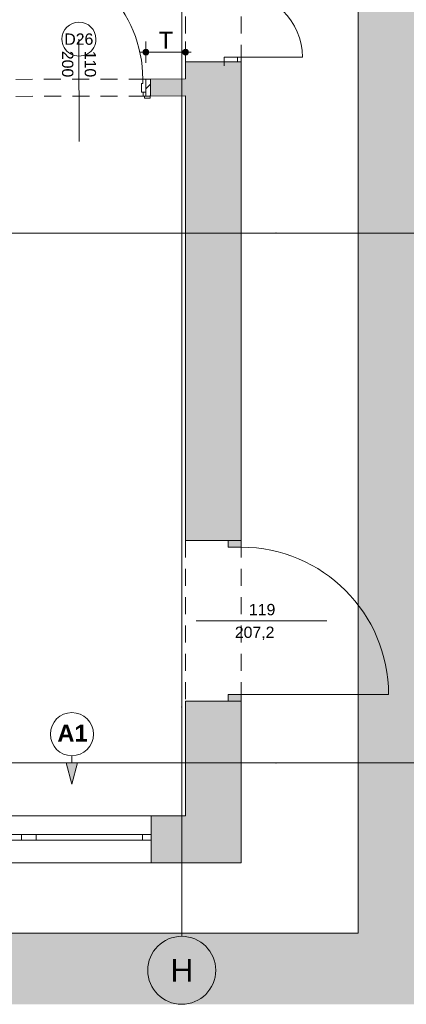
# Paper-space layout 'A-45 WYKOŃCZENIA ŚCIAN - PIĘTRO 0' of a CAD drawing. Header units: millimetres. Extents: x 0 to 500, y 0 to 400.
# Tile 13 of 15: x 412 to 446, y 99 to 186. Entities that reach past the tile are written whole.
import ezdxf
from ezdxf.xclip import XClip

# ---------------------------------------------------------------- set-up
doc = ezdxf.new("R2010")
doc.units = ezdxf.units.MM
doc.header["$MEASUREMENT"] = 0
doc.header["$XCLIPFRAME"] = 0
for name, pattern in [('DASHDOTX2', [1000, 500, -250, 0, -250]), ('Przer. długie kreski', [2.5, 1.5, -1]), ('PRZERYWANA_DU_A', [550, 350.0000000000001, -199.9999999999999])]:
    doc.linetypes.add(name, pattern=pattern)
for name, color, linetype, lineweight in [('0_Nr_pióra__2', 8, 'Continuous', 13), ('A__OKŁADZINY ŚCIAN_Nr_pióra__1', 7, 'Continuous', 20), ('A_ściany proj_Nr_pióra__1', 7, 'Continuous', 20), ('A_ściany_Nr_pióra__1', 7, 'Continuous', 20), ('Drzwi Archicad_Nr_pióra__1', 7, 'Continuous', 20), ('Drzwi Archicad_Nr_pióra__3', 252, 'Continuous', 13), ('Okna Archicada_Nr_pióra__3', 252, 'Continuous', 13), ('Znaczniki drzwi Archicada_Nr_pióra__3', 252, 'Continuous', 13)]:
    doc.layers.add(name, color=color, linetype=linetype, lineweight=lineweight)
for name, color, linetype in [('A__OKŁADZINY ŚCIAN', 7, 'Continuous'), ('A_podrys', 7, 'Continuous'), ('A_ściany', 7, 'Continuous'), ('A_ściany proj', 7, 'Continuous'), ('Drzwi Archicad', 7, 'Continuous')]:
    doc.layers.add(name, color=color, linetype=linetype)
for name, color, linetype, lineweight, true_color in [('A__OKŁADZINY ŚCIAN_Nr_pióra__7', 7, 'Continuous', 18, 0x171717), ('A_osie_Nr_pióra__16', 7, 'Continuous', 5, 0x0f0f0f), ('A_osie_Nr_pióra__76', 7, 'Continuous', 5, 0x2d2d2d), ('A_ściany_Nr_pióra__10', 7, 'Continuous', 13, 0x4b4b4b)]:
    doc.layers.add(name, color=color, linetype=linetype, lineweight=lineweight, true_color=true_color)
doc.styles.add('STYL_AUTOMATYCZNY_1', font='arial.ttf')
doc.styles.add('STYL_AUTOMATYCZNY_3', font='arial.ttf')
doc.styles.add('STYL_AUTOMATYCZNY_4', font='arial.ttf')
doc.styles.add('STYL_AUTOMATYCZNY_5', font='arial.ttf')

# ---------------------------------------------------------------- blocks, each defined once
blk = doc.blocks.new('Rysunek_2_2', base_point=(-1678.989377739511, -204.0282816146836))
at = {"linetype": 'Continuous', "lineweight": 0, "true_color": 0x484848}
blk.add_hatch(color=251, dxfattribs=at).paths.add_polyline_path([(460.8757351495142, 383.8565521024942), (345.8105232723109, 383.8565521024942), (345.8105232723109, 268.85654907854), (441.8757307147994, 268.85654907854), (441.8757307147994, 105.0465488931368), (345.8105232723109, 105.0465488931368), (345.8105232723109, 98.7556133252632), (460.8757351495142, 98.7556133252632)])
at = {"layer": 'A__OKŁADZINY ŚCIAN', "linetype": 'Continuous', "lineweight": 0, "true_color": 0x171717}
for points in [[(422.8955832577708, 182.7849451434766), (422.9146133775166, 182.6892742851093), (422.968806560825, 182.6081684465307), (423.0499123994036, 182.5539752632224), (423.1455832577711, 182.5349451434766), (423.2412541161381, 182.5539752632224), (423.3223599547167, 182.6081684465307), (423.3765531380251, 182.6892742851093), (423.3955832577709, 182.7849451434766), (423.3765531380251, 182.880616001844), (423.3223599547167, 182.9617218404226), (423.2412541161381, 183.0159150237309), (423.1455832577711, 183.0349451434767), (423.0499123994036, 183.0159150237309), (422.968806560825, 182.9617218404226), (422.9146133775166, 182.880616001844)], [(426.3955824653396, 182.7849451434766), (426.4146125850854, 182.6892742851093), (426.4688057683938, 182.6081684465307), (426.5499116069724, 182.5539752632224), (426.6455824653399, 182.5349451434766), (426.7412533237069, 182.5539752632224), (426.8223591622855, 182.6081684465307), (426.876552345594, 182.6892742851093), (426.8955824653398, 182.7849451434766), (426.876552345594, 182.880616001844), (426.8223591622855, 182.9617218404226), (426.7412533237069, 183.0159150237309), (426.6455824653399, 183.0349451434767), (426.5499116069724, 183.0159150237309), (426.4688057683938, 182.9617218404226), (426.4146125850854, 182.880616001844)]]:
    blk.add_hatch(color=250, dxfattribs=at).paths.add_polyline_path(points)
at = {"layer": 'A__OKŁADZINY ŚCIAN', "linetype": 'Continuous', "lineweight": 0, "true_color": 0x000000}
blk.add_hatch(color=18, dxfattribs=at).paths.add_polyline_path([(416.6097999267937, 118.1964005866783), (417.1097999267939, 120.0624255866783), (416.109799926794, 120.0624255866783)])
at = {"layer": 'A_ściany', "linetype": 'Continuous', "lineweight": 0, "true_color": 0x000000}
for points in [[(430.0657317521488, 181.9465524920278), (426.6455824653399, 181.9465524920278), (426.6455824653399, 139.6965530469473), (431.5657314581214, 139.6965530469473), (431.5657314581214, 181.9465524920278)], [(423.5488076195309, 178.9150497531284), (426.6455824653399, 178.9217084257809), (426.6455824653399, 180.4217118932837), (423.5455823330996, 180.4150462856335)], [(426.6455824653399, 111.2365524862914), (431.5657314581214, 111.2365524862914), (431.5657314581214, 125.4965521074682), (426.6455824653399, 125.4965521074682)], [(423.6040980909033, 111.2365524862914), (426.6455824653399, 111.2365524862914), (426.6455824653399, 115.3965523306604), (423.6040980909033, 115.3965523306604)]]:
    blk.add_hatch(color=18, dxfattribs=at).paths.add_polyline_path(points)
at = {"layer": 'A_ściany proj', "linetype": 'Continuous', "lineweight": 0, "true_color": 0x000000}
h = blk.add_hatch(dxfattribs=at)
h.set_pattern_fill('bloczki_ceramiczne_0002', color=18, style=0, pattern_type=2)
h.set_pattern_definition([(45, (-1678.989377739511, -204.0282816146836), (-0.4949747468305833, 0.4949747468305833), [])])
h.paths.add_polyline_path([(423.1488085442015, 178.9141896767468), (423.5488076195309, 178.9150497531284), (423.5455823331, 180.4150462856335), (423.1455832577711, 180.4141862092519)])
at = {"layer": 'Drzwi Archicad', "linetype": 'Continuous', "lineweight": 0, "true_color": 0xfdfdfd}
for points in [[(430.4157314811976, 139.696552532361), (430.4157314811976, 139.096552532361), (431.5657314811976, 139.096552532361), (431.5657314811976, 139.696552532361)], [(431.5657314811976, 125.496552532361), (431.5657314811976, 126.096552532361), (430.4157314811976, 126.096552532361), (430.4157314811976, 125.496552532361)]]:
    blk.add_hatch(color=7, dxfattribs=at).paths.add_polyline_path(points)
at = {"layer": '0_Nr_pióra__2', "color": 8, "linetype": 'PRZERYWANA_DU_A', "lineweight": 13, "flags": 128}
blk.add_lwpolyline([(345.8105210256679, 105.0465524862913), (441.875731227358, 105.0465524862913), (441.875731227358, 268.8565524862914), (345.8105210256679, 268.8565524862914)], dxfattribs=at)
at = {"layer": 'A__OKŁADZINY ŚCIAN_Nr_pióra__1', "color": 7, "linetype": 'Continuous', "lineweight": 20}
for p, q in [((416.109798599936, 120.0624236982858), (417.1097981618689, 120.0624236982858)), ((416.6097983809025, 118.1964001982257), (416.109798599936, 120.0624236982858)), ((416.6097983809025, 120.696399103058), (416.6097983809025, 120.0624236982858)), ((416.6097983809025, 118.1964001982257), (417.1097981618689, 120.0624236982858))]:
    blk.add_line(p, q, dxfattribs=at)
blk.add_circle((416.6097999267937, 122.5992291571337), 1.902828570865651, dxfattribs=at)
at = {"layer": 'A__OKŁADZINY ŚCIAN_Nr_pióra__7', "color": 250, "linetype": 'Continuous', "lineweight": 18, "true_color": 0x171717}
for p, q in [((423.1455835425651, 183.0349433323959), (423.1455835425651, 183.7224435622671)), ((426.6455820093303, 183.0349433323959), (426.6455820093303, 183.7224435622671)), ((422.6455837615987, 182.7849455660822), (422.8955815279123, 182.7849455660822)), ((423.1455835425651, 181.8474433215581), (423.1455835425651, 182.5349435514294)), ((423.3955813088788, 182.7849455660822), (426.3955842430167, 182.7849455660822)), ((426.6455820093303, 181.8474433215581), (426.6455820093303, 182.5349435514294)), ((426.8955840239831, 182.7849455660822), (427.1455817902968, 182.7849455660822))]:
    blk.add_line(p, q, dxfattribs=at)
for centre in [(423.1455832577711, 182.7849451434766), (426.6455824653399, 182.7849451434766)]:
    blk.add_circle(centre, 0.25, dxfattribs=at)
at = {"layer": 'A_osie_Nr_pióra__16', "color": 250, "linetype": 'DASHDOTX2', "lineweight": 5, "true_color": 0x0f0f0f}
for p, q in [((426.3077328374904, 324.5045269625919), (426.3077328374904, 125.0066917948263)), ((434.6246524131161, 166.8173181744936), (345.8105212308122, 166.8173181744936)), ((434.6246507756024, 166.8173198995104), (454.8757320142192, 166.8173206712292)), ((426.3077312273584, 125.0066897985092), (426.3077328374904, 104.7556109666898)), ((434.6246524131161, 120.0645540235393), (345.8105212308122, 120.0645540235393)), ((434.6246507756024, 120.0645524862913), (454.8757320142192, 120.0645521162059))]:
    blk.add_line(p, q, dxfattribs=at)
for p in [(434.6246507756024, 166.8173198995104), (434.6246507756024, 166.8173198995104), (426.3077312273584, 125.0066897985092), (426.3077312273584, 125.0066897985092), (434.6246507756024, 120.0645524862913), (434.6246507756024, 120.0645524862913)]:
    blk.add_point(p, dxfattribs=at)
at = {"layer": 'A_osie_Nr_pióra__76', "color": 250, "linetype": 'Continuous', "lineweight": 5, "true_color": 0x2d2d2d}
blk.add_circle((426.3077312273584, 101.7556093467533), 3, dxfattribs=at)
at = {"layer": 'A_ściany proj_Nr_pióra__1', "color": 7, "linetype": 'Continuous', "lineweight": 20, "flags": 128}
for points in [[(423.5455823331, 180.4150462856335), (423.1455832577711, 180.4141862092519)], [(423.1455832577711, 180.4141862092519), (423.1488085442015, 178.9141896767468)], [(423.5488076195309, 178.9150497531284), (423.5455823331, 180.4150462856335)], [(423.1488085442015, 178.9141896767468), (423.5488076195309, 178.9150497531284)]]:
    blk.add_lwpolyline(points, dxfattribs=at)
at = {"layer": 'A_ściany_Nr_pióra__1', "color": 7, "linetype": 'Continuous', "lineweight": 20}
for p, q in [((430.06573294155, 181.9465528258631), (430.06573294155, 181.5765522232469)), ((430.06573294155, 181.9465528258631), (431.2157328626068, 181.9465528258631)), ((431.2157328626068, 181.9465528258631), (431.5657322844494, 181.9465528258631)), ((431.5657322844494, 181.9465528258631), (431.5657322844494, 181.5765522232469)), ((423.1455835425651, 180.4141853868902), (423.1480560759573, 179.2641897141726)), ((423.1480560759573, 179.2641897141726), (423.1488080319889, 178.91419029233)), ((423.1488080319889, 178.91419029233), (423.5188086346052, 178.9149847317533)), ((426.6455820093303, 139.6965522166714), (426.6455820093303, 140.0665528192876)), ((431.5657322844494, 139.6965522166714), (431.5657322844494, 140.1665544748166)), ((430.4157323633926, 139.6965522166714), (426.6455820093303, 139.6965522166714)), ((431.5657322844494, 139.6965522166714), (430.4157323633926, 139.6965522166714)), ((426.6455820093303, 125.4965507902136), (426.6455820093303, 125.1265544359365)), ((430.4157323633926, 125.4965507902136), (426.6455820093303, 125.4965507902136)), ((431.5657322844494, 125.4965507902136), (430.4157323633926, 125.4965507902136)), ((431.5657322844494, 125.4965507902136), (431.5657322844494, 125.0265527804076)), ((423.6040982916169, 113.7365532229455), (423.6040982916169, 115.3965535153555)), ((423.6040982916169, 113.236553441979), (423.6040982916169, 113.7365532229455)), ((423.6040982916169, 111.2365543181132), (423.6040982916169, 113.236553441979))]:
    blk.add_line(p, q, dxfattribs=at)
at = {"layer": 'A_ściany_Nr_pióra__1', "color": 7, "linetype": 'Continuous', "lineweight": 20, "flags": 128}
for points in [[(430.0657312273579, 181.9465524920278), (426.6455824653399, 181.9465524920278)], [(426.6455824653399, 181.9465524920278), (426.6455824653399, 180.4217118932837)], [(431.565731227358, 181.9465524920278), (430.0657312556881, 181.9465524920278)], [(431.565731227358, 139.6965530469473), (431.565731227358, 181.9465524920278)], [(426.6455824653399, 180.4217118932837), (423.5455823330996, 180.4150462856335)], [(423.5455823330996, 180.4150462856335), (423.5488076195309, 178.9150497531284)], [(423.5488076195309, 178.9150497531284), (426.6455824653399, 178.9217084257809)], [(426.6455824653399, 178.9217084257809), (426.6455824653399, 139.6965530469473)], [(426.6455824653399, 125.4965521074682), (426.6455824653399, 115.3965524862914)], [(431.565731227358, 111.2365524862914), (431.565731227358, 125.4965521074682)], [(426.6455824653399, 115.3965524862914), (423.6040972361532, 115.3965524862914)], [(423.6040972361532, 111.2365524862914), (426.6455824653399, 111.2365524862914)], [(426.6455824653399, 111.2365524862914), (431.565731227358, 111.2365524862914)]]:
    blk.add_lwpolyline(points, dxfattribs=at)
at = {"layer": 'A_ściany_Nr_pióra__10', "color": 251, "linetype": 'Przer. długie kreski', "lineweight": 13, "true_color": 0x4b4b4b}
for p, q in [((426.6455820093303, 181.9465528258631), (426.6455820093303, 199.3665531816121)), ((431.5657322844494, 181.9465528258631), (431.5657322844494, 199.3665531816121)), ((426.6455820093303, 139.6965522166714), (426.6455820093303, 125.4965507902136)), ((431.5657322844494, 139.6965522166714), (431.5657322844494, 125.4965507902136))]:
    blk.add_line(p, q, dxfattribs=at)
at = {"layer": 'Drzwi Archicad_Nr_pióra__1', "color": 7, "linetype": 'Continuous', "lineweight": 20}
for p, q in [((430.06573294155, 181.9465528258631), (430.06573294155, 182.3465509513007)), ((430.06573294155, 182.3465509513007), (431.2157328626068, 182.3465509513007)), ((431.2157328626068, 181.9465528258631), (430.06573294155, 181.9465528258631)), ((430.06573294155, 181.9465528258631), (431.2157328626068, 181.9465528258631)), ((430.06573294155, 181.9465528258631), (431.2157328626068, 181.9465528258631)), ((430.06573294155, 181.9465528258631), (430.06573294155, 181.5765522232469)), ((430.06573294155, 181.9465528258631), (430.06573294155, 181.5765522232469)), ((431.2157328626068, 182.3465509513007), (431.2157328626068, 181.9465528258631)), ((431.2157328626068, 182.3465509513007), (436.9557318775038, 182.3465509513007)), ((431.2157328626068, 181.9465528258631), (431.5657322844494, 181.9465528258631)), ((431.2157328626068, 181.9465528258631), (431.5657322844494, 181.9465528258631)), ((431.5657322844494, 181.9465528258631), (431.5657322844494, 181.5765522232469)), ((431.5657322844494, 181.9465528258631), (431.5657322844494, 181.5765522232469)), ((426.6455820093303, 139.6965522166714), (426.6455820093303, 140.0665528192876)), ((426.6455820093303, 139.6965522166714), (426.6455820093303, 140.0665528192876)), ((431.5657322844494, 139.6965522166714), (431.5657322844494, 140.1665544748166)), ((431.5657322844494, 139.6965522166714), (431.5657322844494, 140.1665544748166)), ((430.4157323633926, 139.6965522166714), (426.6455820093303, 139.6965522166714)), ((430.4157323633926, 139.6965522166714), (426.6455820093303, 139.6965522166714)), ((430.4157323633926, 139.6965522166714), (430.4157323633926, 139.096550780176)), ((431.5657322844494, 139.6965522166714), (430.4157323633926, 139.6965522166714)), ((431.5657322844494, 139.6965522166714), (430.4157323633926, 139.6965522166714)), ((431.5657322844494, 139.6965522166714), (430.4157323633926, 139.6965522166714)), ((430.4157323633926, 139.096550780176), (431.5657322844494, 139.096550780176)), ((431.5657322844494, 139.096550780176), (431.5657322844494, 139.6965522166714)), ((431.5657322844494, 126.096552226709), (430.4157323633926, 126.096552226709)), ((430.4157323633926, 126.096552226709), (430.4157323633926, 125.4965507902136)), ((431.5657322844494, 125.4965507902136), (431.5657322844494, 126.096552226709)), ((431.5657322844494, 126.096552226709), (444.5657308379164, 126.096552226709)), ((430.4157323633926, 125.4965507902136), (426.6455820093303, 125.4965507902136)), ((430.4157323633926, 125.4965507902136), (426.6455820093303, 125.4965507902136)), ((426.6455820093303, 125.4965507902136), (426.6455820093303, 125.1265544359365)), ((426.6455820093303, 125.4965507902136), (426.6455820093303, 125.1265544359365)), ((430.4157323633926, 125.4965507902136), (431.5657322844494, 125.4965507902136)), ((431.5657322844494, 125.4965507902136), (430.4157323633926, 125.4965507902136)), ((431.5657322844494, 125.4965507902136), (430.4157323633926, 125.4965507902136)), ((431.5657322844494, 125.4965507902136), (431.5657322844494, 125.0265527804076)), ((431.5657322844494, 125.4965507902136), (431.5657322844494, 125.0265527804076))]:
    blk.add_line(p, q, dxfattribs=at)
for centre, radius in [((431.2157312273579, 182.3465524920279), 5.73999999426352), ((431.5657314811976, 126.096552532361), 13.00000000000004)]:
    blk.add_arc(centre, radius, 0, 90, dxfattribs=at)
at = {"layer": 'Drzwi Archicad_Nr_pióra__3', "color": 252, "linetype": 'Przer. długie kreski', "lineweight": 13}
for p, q in [((423.1455835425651, 180.4141853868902), (411.3456091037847, 180.3888143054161)), ((423.1488080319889, 178.91419029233), (411.3488378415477, 178.8888192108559))]:
    blk.add_line(p, q, dxfattribs=at)
at = {"layer": 'Drzwi Archicad_Nr_pióra__3', "color": 252, "linetype": 'Continuous', "lineweight": 13}
for p, q in [((422.7464435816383, 180.0133290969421), (422.8664421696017, 180.0135839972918)), ((422.7480579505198, 179.2633273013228), (422.7464435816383, 180.0133290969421)), ((422.8655840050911, 180.4135821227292), (423.1455835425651, 180.4141853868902)), ((422.8664421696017, 180.0135839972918), (422.8655840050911, 180.4135821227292)), ((423.1455835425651, 180.4141853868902), (423.1480560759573, 179.2641897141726)), ((423.1455835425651, 180.4141853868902), (423.1480560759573, 179.2641897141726)), ((423.1455835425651, 180.4141853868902), (423.1480560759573, 179.2641897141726)), ((423.1480560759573, 179.2641897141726), (422.7480579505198, 179.2633273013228)), ((423.1480560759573, 179.2641897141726), (422.8980583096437, 179.2636501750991)), ((422.8980583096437, 179.2636501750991), (422.8988102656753, 178.9136507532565)), ((423.1488080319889, 178.91419029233), (423.1480560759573, 179.2641897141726)), ((423.1480560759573, 179.2641897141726), (423.1488080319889, 178.91419029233)), ((423.1480560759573, 179.2641897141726), (423.1488080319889, 178.91419029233)), ((422.8988102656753, 178.9136507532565), (423.1488080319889, 178.91419029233)), ((423.5188086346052, 178.9149847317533), (423.0188088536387, 178.9139099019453)), ((423.0188088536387, 178.9139099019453), (423.0192166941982, 178.7239114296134)), ((423.0192166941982, 178.7239114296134), (423.5192164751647, 178.7249862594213)), ((423.1488080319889, 178.91419029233), (423.5188086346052, 178.9149847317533)), ((423.1488080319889, 178.91419029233), (423.5188086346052, 178.9149847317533)), ((423.5192164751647, 178.7249862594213), (423.5188086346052, 178.9149847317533))]:
    blk.add_line(p, q, dxfattribs=at)
blk.add_arc((411.6256098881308, 180.3894160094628), 11.2400000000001, 0.1231969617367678, 175.1231969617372, dxfattribs=at)
at = {"layer": 'Okna Archicada_Nr_pióra__3', "color": 252, "linetype": 'Continuous', "lineweight": 13}
for p, q in [((395.1040980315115, 115.3965535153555), (423.6040982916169, 115.3965535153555)), ((423.6040982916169, 113.7365532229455), (423.6040982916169, 115.3965535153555)), ((412.1540977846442, 113.7365532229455), (402.6540976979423, 113.7365532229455)), ((402.6540976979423, 113.236553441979), (412.1540977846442, 113.236553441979)), ((412.8040979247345, 113.7365532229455), (412.1540977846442, 113.7365532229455)), ((412.1540977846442, 113.7365532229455), (412.1540977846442, 113.236553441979)), ((412.1540977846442, 113.236553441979), (412.8040979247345, 113.236553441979)), ((413.4540980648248, 113.7365532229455), (412.8040979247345, 113.7365532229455)), ((412.8040979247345, 113.236553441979), (413.4540980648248, 113.236553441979)), ((413.4540980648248, 113.236553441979), (413.4540980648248, 113.7365532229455)), ((422.8540964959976, 113.7365532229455), (413.4540980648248, 113.7365532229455)), ((413.4540980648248, 113.236553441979), (422.8540964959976, 113.236553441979)), ((423.6040982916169, 113.7365532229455), (422.8540964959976, 113.7365532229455)), ((422.8540964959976, 113.7365532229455), (422.8540964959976, 113.236553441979)), ((422.8540964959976, 113.236553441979), (423.6040982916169, 113.236553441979)), ((423.6040982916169, 113.236553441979), (423.6040982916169, 113.7365532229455)), ((423.6040982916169, 113.236553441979), (423.6040982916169, 113.7365532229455)), ((423.6040982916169, 111.2365543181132), (423.6040982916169, 113.236553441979)), ((395.1040980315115, 111.2365543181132), (423.6040982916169, 111.2365543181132))]:
    blk.add_line(p, q, dxfattribs=at)
at = {"layer": 'Znaczniki drzwi Archicada_Nr_pióra__3', "color": 252, "linetype": 'Continuous', "lineweight": 13}
for p, q in [((417.2348480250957, 183.9434846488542), (417.2542884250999, 174.9015065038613)), ((439.1184211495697, 132.5965536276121), (427.593815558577, 132.5965536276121))]:
    blk.add_line(p, q, dxfattribs=at)
at = {"layer": 'Znaczniki drzwi Archicada_Nr_pióra__3', "color": 252, "linetype": 'Continuous', "lineweight": 13, "flags": 128}
blk.add_lwpolyline([(418.73484247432, 183.9467084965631, 0.9999999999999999), (415.7348494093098, 183.9402579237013, 0.9999999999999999)], format="xyb", close=True, dxfattribs=at)
at = {"layer": 'A__OKŁADZINY ŚCIAN_Nr_pióra__1', "color": 7, "linetype": 'Continuous', "lineweight": 20, "insert": (415.3275099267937, 122.6849469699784), "char_height": 1.5, "attachment_point": 4, "style": 'STYL_AUTOMATYCZNY_3'}
blk.add_mtext('\\A1;{\\pql;\\fArial|b1|i0|c238|p0;\\W1.000000;A1}', dxfattribs=at)
at = {"layer": 'A__OKŁADZINY ŚCIAN_Nr_pióra__7', "color": 250, "linetype": 'Continuous', "lineweight": 18, "true_color": 0x171717, "insert": (424.2672899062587, 183.0849451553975), "char_height": 1.5, "width": 1.256586, "attachment_point": 7, "style": 'STYL_AUTOMATYCZNY_5'}
blk.add_mtext('\\A1;{\\pql;\\fArial|b0|i0|c238|p0;\\W1.000000;T}', dxfattribs=at)
at = {"layer": 'A_osie_Nr_pióra__76', "color": 250, "linetype": 'Continuous', "lineweight": 5, "true_color": 0x2d2d2d, "insert": (425.3173262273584, 102.7556092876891), "char_height": 2, "attachment_point": 1, "style": 'STYL_AUTOMATYCZNY_1'}
blk.add_mtext('\\A1;{\\pql;\\pt0;\\fArial|b0|i0|c238|p0;\\W1.000000;H}', dxfattribs=at)
at = {"layer": 'Znaczniki drzwi Archicada_Nr_pióra__3', "color": 252, "linetype": 'Continuous', "lineweight": 13, "char_height": 1, "attachment_point": 7, "style": 'STYL_AUTOMATYCZNY_4'}
for s, insert, rotation in [('\\A1;{\\pql;\\fArial CE|b0|i0|c238|p0;\\W1.000000;D26}', (415.9410360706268, 183.4234737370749), 0.12319696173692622), ('\\A1;{\\pql;\\fArial CE|b0|i0|c238|p0;\\W1.000000;200}', (415.7198527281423, 182.9032866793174), 270.1231969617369), ('\\A1;{\\pql;\\fArial CE|b0|i0|c238|p0;\\W1.000000;110}', (417.7198481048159, 182.9075870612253), 270.1231969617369)]:
    blk.add_mtext(s, dxfattribs=dict(at, insert=insert, rotation=rotation))
at = {"layer": 'Znaczniki drzwi Archicada_Nr_pióra__3', "color": 252, "linetype": 'Continuous', "lineweight": 13, "char_height": 1, "attachment_point": 7, "style": 'STYL_AUTOMATYCZNY_1'}
for s, insert in [('\\A1;{\\pql;\\pt1;\\fArial|b0|i0|c238|p0;\\W1.000000;119}', (432.2393785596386, 133.0798128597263)), ('\\A1;{\\pql;\\pt1;\\fArial|b0|i0|c238|p0;\\W1.000000;207,2}', (430.9938485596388, 130.9023575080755))]:
    blk.add_mtext(s, dxfattribs=dict(at, insert=insert))

psp = doc.layouts.new('A-45 WYKOŃCZENIA ŚCIAN - PIĘTRO 0')

# ---------------------------------------------------------------- block references
at = {"layer": 'A_podrys', "color": 37, "linetype": 'Continuous', "lineweight": 5, "true_color": 0x656532}
ref = psp.add_blockref('Rysunek_2_2', (-1678.989377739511, -204.0282816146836), dxfattribs=at)
XClip(ref).set_block_clipping_path([(345.8105210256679, 98.75560934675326), (460.8757312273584, 383.8565524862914)])

doc.saveas('drawing.dxf')
